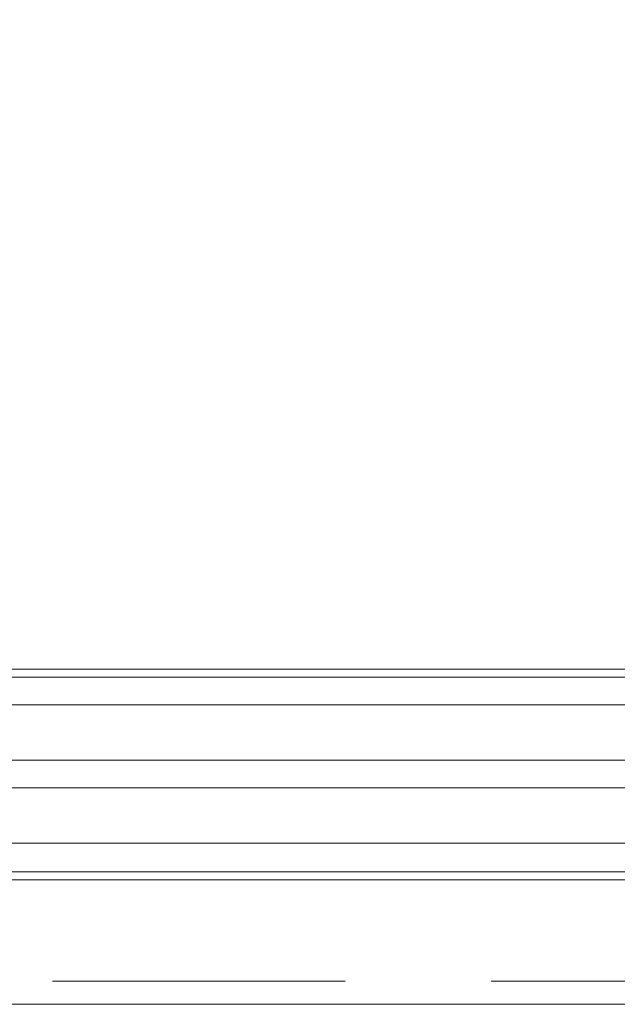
# Model space of a CAD drawing. Header units: millimetres. Extents: x 213386 to 506888, y 183055 to 450952.
# Tile 178 of 256: x 387063 to 387193, y 284292 to 284506. Entities that reach past the tile are written whole.
import ezdxf

# ---------------------------------------------------------------- set-up
doc = ezdxf.new("R2010")
doc.units = ezdxf.units.MM
doc.linetypes.add('ČÁRKOVANÁ', pattern=[19.05, 12.7, -6.35])
doc.layers.add('FASÁDA DETAILNÍ', color=255, linetype='Continuous', lineweight=0)

msp = doc.modelspace()

# ---------------------------------------------------------------- linework, layer by layer
at = {"layer": 'FASÁDA DETAILNÍ'}
for p, q in [((393344.81, 284363.15), (373041.64, 284363.15)), ((373041.64, 284357.15), (393344.81, 284357.15)), ((393344.81, 284345.15), (373041.64, 284345.15)), ((373041.64, 284339.15), (393344.81, 284339.15)), ((393344.81, 284327.15), (373041.64, 284327.15)), ((373041.64, 284319.15), (399616.64, 284319.15)), ((386572.14, 284319.15), (389456.14, 284319.15))]:
    msp.add_line(p, q, dxfattribs=at)
for points in [[(399616.64, 284292.15), (373036.64, 284292.15), (373036.64, 307972.15), (399616.64, 307972.15)], [(387125.78, 284320.9), (387513.47, 284320.9), (387513.47, 284364.9), (387125.78, 284364.9), (387044.81, 284364.9), (387044.81, 284320.9)]]:
    msp.add_lwpolyline(points, close=True, dxfattribs=at)
at = {"layer": 'FASÁDA DETAILNÍ', "linetype": 'ČÁRKOVANÁ', "ltscale": 5}
msp.add_lwpolyline([(399611.64, 284297.15), (373041.64, 284297.15), (373041.64, 307967.15), (399611.64, 307967.15)], close=True, dxfattribs=at)

doc.saveas('drawing.dxf')
